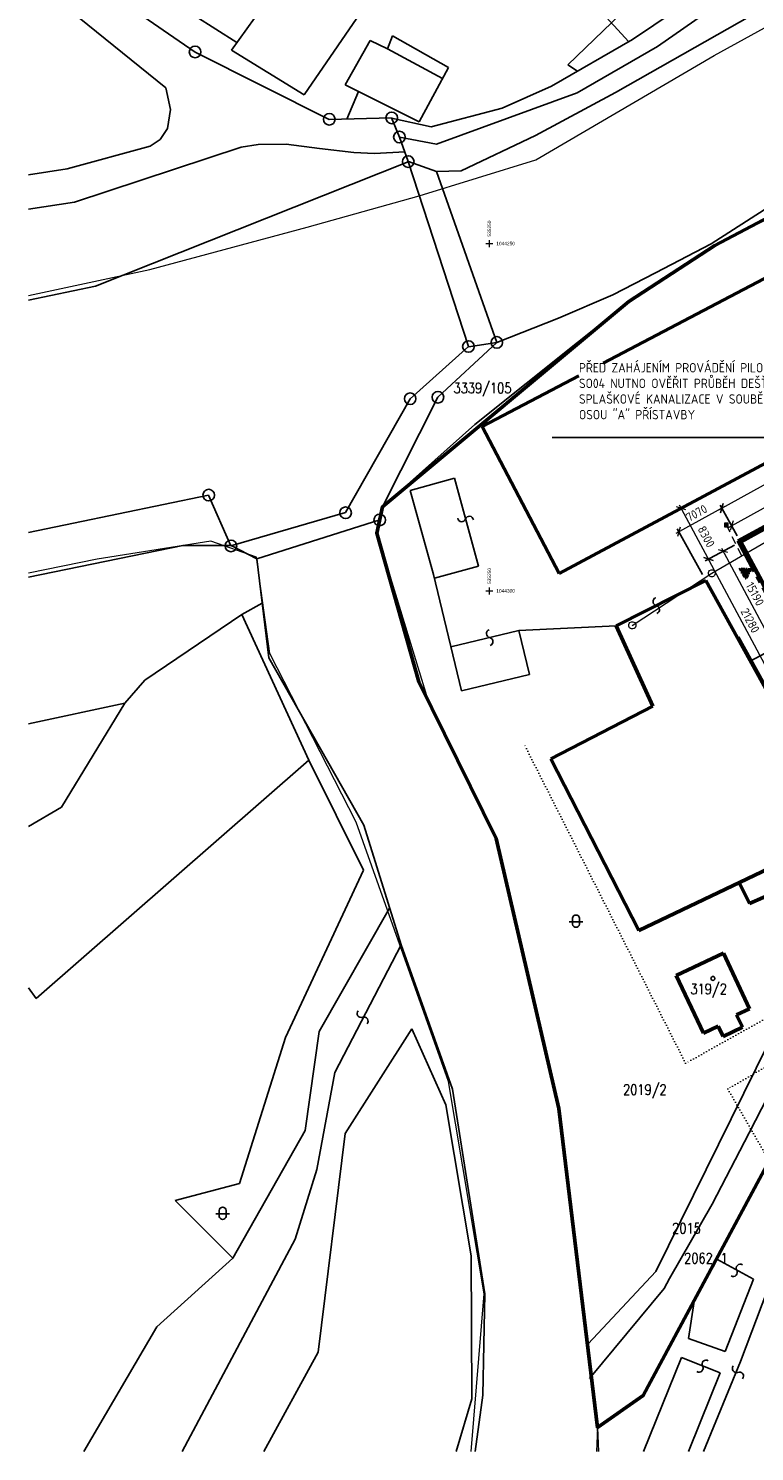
# Model space of a CAD drawing. Header units: millimetres. Extents: x 574189 to 1856771, y -1280639 to 333486.
# Tile 41 of 59: x 659497 to 764010, y 13254 to 218103. Entities that reach past the tile are written whole.
import ezdxf
from ezdxf import colors
from ezdxf.entities.mleader import LeaderData, LeaderLine
from ezdxf.enums import TextEntityAlignment as Align
from ezdxf.lldxf.tags import DXFTag
from ezdxf.math import Vec2, Vec3

# ---------------------------------------------------------------- set-up
doc = ezdxf.new("R2010")
doc.units = ezdxf.units.MM
for name, pattern in [('DASHDOT', [0.5, 0.25, -0.125, 0, -0.125]), ('DGN Style 2', [1864.39533, 1118.637198, -745.758132]), ('DOT2', [0.875, 0.125, -0.75]), ('I-PLYN', [760, 500, -80, 100, -80])]:
    doc.linetypes.add(name, pattern=pattern)
for name, color, linetype, lineweight in [('hranice stavajici', 3, 'DOT2', 15), ('IN_C_TENKA', 7, 'Continuous', 18), ('IN_KOTY', 4, 'Continuous', 13), ('IN_NS_TLUSTA', 1, 'Continuous', 60), ('OstKanDest', 32, '626B', 13), ('OstPlynNtl', 30, '633B', 13), ('Plyn', 7, 'Continuous', 30), ('Vrstva 1', 7, 'Continuous', 0), ('Vrstva 34', 7, 'Continuous', 0), ('Vrstva 39', 7, 'Continuous', 0)]:
    doc.layers.add(name, color=color, linetype=linetype, lineweight=lineweight)
for name, color, linetype in [('IN_MODUL_SYSTEM', 7, 'DASHDOT'), ('KATASTR', 251, 'Continuous'), ('popisy', 4, 'Continuous')]:
    doc.layers.add(name, color=color, linetype=linetype)
doc.styles.add('iso', font='isocp.shx')
doc.styles.add('Koty', font='romand.shx', dxfattribs={"width": 0.8})
doc.styles.get("Standard").update_dxf_attribs({"font": 'iso.shx'})
doc.styles.add('Style-cs_Working', font='cs_Working.shx')
doc.linetypes.add('626B', pattern='A,5,-2,5,-5.5,[150,stn.shx,S=0.1,R=0,X=0,Y=0],-5.5,5,-2', length=30)
doc.linetypes.add('633B', pattern='A,5,-2,5,-5.5,[155,stn.shx,S=0.1,R=0,X=0,Y=0],-5.5,5,-2', length=30)
tags = doc.linetypes.add('PLYN', pattern='A,12.7,-5.08,["GAS",Standard,S=2.54,R=0,X=-2.54,Y=-1.27],-6.35', length=24.13).pattern_tags.tags
tags[6] = DXFTag(74, 10)
doc.dimstyles.new('iso 500', dxfattribs={"dimtxt": 1250, "dimasz": 1000, "dimexe": 500, "dimexo": 1000, "dimgap": 500, "dimtad": 1, "dimdec": 0, "dimrnd": 10, "dimzin": 0, "dimtxsty": 'iso', "dimblk": 'OBLIQUE', "dimcen": 2.5, "dimdle": 500, "dimclrd": 256, "dimclre": 256, "dimclrt": 256, "dimadec": 0, "dimazin": 0, "dimtfac": 1, "dimtdec": 0, "dimtmove": 0, "dimatfit": 3, "dimfxl": 1, "dimlwd": -1, "dimarcsym": 0})

# ---------------------------------------------------------------- blocks, each defined once
blk = doc.blocks.new('Z620')
at = {"layer": 'Vrstva 34', "color": 32, "linetype": 'Continuous', "lineweight": 13}
for p, q in [((-0.5, 0.1), (-0.45, 0.25)), ((-0.5, -0.1), (-0.5, 0.1)), ((-0.45, 0.25), (-0.35, 0.4)), ((-0.35, 0.4), (-0.1, 0.5)), ((-0.1, 0.5), (0.1, 0.5)), ((0.1, 0.5), (0.35, 0.4)), ((0.35, 0.4), (0.45, 0.25)), ((0.45, 0.25), (0.5, 0.1)), ((0.5, 0.1), (0.5, -0.1)), ((-0.4, -0.35), (-0.5, -0.1)), ((-0.25, -0.45), (-0.4, -0.35)), ((-0.1, -0.5), (-0.25, -0.45)), ((0.1, -0.5), (-0.1, -0.5)), ((0.25, -0.45), (0.1, -0.5)), ((0.4, -0.35), (0.25, -0.45)), ((0.5, -0.1), (0.4, -0.35))]:
    blk.add_line(p, q, dxfattribs=at)
blk = doc.blocks.new('Z630')
at = {"layer": 'Vrstva 34', "color": 32, "linetype": 'Continuous', "lineweight": 0}
for p, q in [((-0.25, 0.25), (-0.25, -0.25)), ((0.25, 0.25), (-0.25, 0.25)), ((-0.25, 0.25), (-0.15, 0.15)), ((-0.15, 0.15), (0.15, 0.15)), ((0.15, 0.05), (-0.15, 0.05)), ((-0.15, 0.05), (-0.15, -0.05)), ((0.15, 0.15), (0.15, 0.05)), ((0.25, -0.25), (0.25, 0.25)), ((-0.25, -0.25), (0.25, -0.25)), ((-0.15, -0.05), (0.15, -0.05)), ((0.15, -0.15), (-0.15, -0.15)), ((0.15, -0.05), (0.15, -0.15))]:
    blk.add_line(p, q, dxfattribs=at)
blk = doc.blocks.new('_Oblique')
at = {"layer": 'popisy', "color": 0, "lineweight": -2}
blk.add_line((-0.5, -0.5), (0.5, 0.5), dxfattribs=at)
blk = doc.blocks.new('*D14')
at = {"layer": 'DEFPOINTS', "color": 0, "transparency": 16777216}
for p in [(811735, 177952), (814415, 173090), (761998, 144202)]:
    blk.add_point(p, dxfattribs=at)
at = {"layer": 'IN_KOTY', "lineweight": -2, "transparency": 16777216}
for p, q in [((813932, 173965), (811494, 178390)), ((761515, 145078), (759077, 149502))]:
    blk.add_line(p, q, dxfattribs=at)
at = {"layer": 'IN_KOTY', "transparency": 16777216}
blk.add_line((758881, 148823), (812173, 178193), dxfattribs=at)
at = {"layer": 'IN_KOTY', "transparency": 16777216, "xscale": 1000, "yscale": 1000, "zscale": 1000}
for p, rotation in [((811735, 177952), 28.85998199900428), ((759318, 149064), 208.8599819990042)]:
    blk.add_blockref('_Oblique', p, dxfattribs=dict(at, rotation=rotation))
at = {"layer": 'IN_KOTY', "transparency": 16777216, "insert": (782842, 163313), "char_height": 1250, "attachment_point": 5, "rotation": 28.85998, "style": 'iso'}
blk.add_mtext('59850', dxfattribs=at)
blk = doc.blocks.new('*D16')
at = {"layer": 'DEFPOINTS', "color": 0, "transparency": 16777216}
for p in [(753126, 145651), (761998, 144202), (756995, 138630)]:
    blk.add_point(p, dxfattribs=at)
at = {"layer": 'IN_KOTY', "transparency": 16777216}
blk.add_line((759756, 149305), (752688, 145410), dxfattribs=at)
at = {"layer": 'IN_KOTY', "lineweight": -2, "transparency": 16777216}
for p, q in [((761515, 145078), (759077, 149502)), ((756512, 139505), (752884, 146089))]:
    blk.add_line(p, q, dxfattribs=at)
at = {"layer": 'IN_KOTY', "transparency": 16777216, "xscale": 1000, "yscale": 1000, "zscale": 1000}
for p, rotation in [((759318, 149064), 28.85998199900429), ((753126, 145651), 208.8599819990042)]:
    blk.add_blockref('_Oblique', p, dxfattribs=dict(at, rotation=rotation))
at = {"layer": 'IN_KOTY', "transparency": 16777216, "insert": (755679, 148343), "char_height": 1250, "attachment_point": 5, "rotation": 28.85998, "style": 'iso'}
blk.add_mtext('7070', dxfattribs=at)
blk = doc.blocks.new('*D17')
at = {"layer": 'DEFPOINTS', "color": 0, "transparency": 16777216}
for p in [(761998, 144202), (757365, 141721), (772042, 125441)]:
    blk.add_point(p, dxfattribs=at)
at = {"layer": 'IN_KOTY', "lineweight": -2, "transparency": 16777216}
for p, q in [((761116, 143730), (756924, 141485)), ((771160, 124969), (766968, 122725))]:
    blk.add_line(p, q, dxfattribs=at)
at = {"layer": 'IN_KOTY', "transparency": 16777216}
blk.add_line((767644, 122520), (757129, 142162), dxfattribs=at)
at = {"layer": 'IN_KOTY', "transparency": 16777216, "xscale": 1000, "yscale": 1000, "zscale": 1000}
for p, rotation in [((757365, 141721), 118.1623736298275), ((767408, 122961), 298.1623736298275)]:
    blk.add_blockref('_Oblique', p, dxfattribs=dict(at, rotation=rotation))
at = {"layer": 'IN_KOTY', "transparency": 16777216, "insert": (763378, 132872), "char_height": 1250, "attachment_point": 5, "rotation": 298.16237, "style": 'iso'}
blk.add_mtext('21280', dxfattribs=at)
blk = doc.blocks.new('*D18')
at = {"layer": 'DEFPOINTS', "color": 0, "transparency": 16777216}
for p in [(761998, 144202), (766663, 129469), (769167, 130810)]:
    blk.add_point(p, dxfattribs=at)
at = {"layer": 'IN_KOTY', "lineweight": -2, "transparency": 16777216}
for p, q in [((761116, 143730), (759053, 142625)), ((768286, 130338), (766222, 129233))]:
    blk.add_line(p, q, dxfattribs=at)
at = {"layer": 'IN_KOTY', "transparency": 16777216}
blk.add_line((759258, 143302), (766899, 129029), dxfattribs=at)
at = {"layer": 'IN_KOTY', "transparency": 16777216, "xscale": 1000, "yscale": 1000, "zscale": 1000}
for p, rotation in [((759494, 142861), 118.1623736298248), ((766663, 129469), 298.1623736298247)]:
    blk.add_blockref('_Oblique', p, dxfattribs=dict(at, rotation=rotation))
at = {"layer": 'IN_KOTY', "transparency": 16777216, "insert": (764070, 136696), "char_height": 1250, "attachment_point": 5, "rotation": 298.16237, "style": 'iso'}
blk.add_mtext('15190', dxfattribs=at)
blk = doc.blocks.new('*D20')
at = {"layer": 'DEFPOINTS', "color": 0, "transparency": 16777216}
for p in [(757494, 151205), (753447, 149039), (761998, 144202)]:
    blk.add_point(p, dxfattribs=at)
at = {"layer": 'IN_KOTY', "lineweight": -2, "transparency": 16777216}
for p, q in [((756612, 150733), (753007, 148803)), ((761116, 143730), (756924, 141485))]:
    blk.add_line(p, q, dxfattribs=at)
at = {"layer": 'IN_KOTY', "transparency": 16777216}
blk.add_line((757601, 141281), (753211, 149480), dxfattribs=at)
at = {"layer": 'IN_KOTY', "transparency": 16777216, "xscale": 1000, "yscale": 1000, "zscale": 1000}
for p, rotation in [((753447, 149039), 118.1623736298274), ((757365, 141721), 298.1623736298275)]:
    blk.add_blockref('_Oblique', p, dxfattribs=dict(at, rotation=rotation))
at = {"layer": 'IN_KOTY', "transparency": 16777216, "insert": (757059, 144955), "char_height": 1250, "attachment_point": 5, "rotation": 298.16237, "style": 'iso'}
blk.add_mtext('8300', dxfattribs=at)
blk = doc.blocks.new('*D38')
at = {"layer": 'DEFPOINTS', "color": 0, "transparency": 16777216}
for p in [(785637, 160260), (786918, 157936), (761998, 144202)]:
    blk.add_point(p, dxfattribs=at)
at = {"layer": 'IN_KOTY', "transparency": 16777216}
blk.add_line((760279, 146285), (786075, 160502), dxfattribs=at)
at = {"layer": 'IN_KOTY', "lineweight": -2, "transparency": 16777216}
for p, q in [((786435, 158811), (785395, 160698)), ((761515, 145078), (760476, 146965))]:
    blk.add_line(p, q, dxfattribs=at)
at = {"layer": 'IN_KOTY', "transparency": 16777216, "xscale": 1000, "yscale": 1000, "zscale": 1000}
for p, rotation in [((785637, 160260), 28.85998199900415), ((760717, 146527), 208.8599819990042)]:
    blk.add_blockref('_Oblique', p, dxfattribs=dict(at, rotation=rotation))
at = {"layer": 'IN_KOTY', "transparency": 16777216, "insert": (772634, 154379), "char_height": 1250, "attachment_point": 5, "rotation": 28.85998, "style": 'iso'}
blk.add_mtext('26650', dxfattribs=at)

msp = doc.modelspace()

# ---------------------------------------------------------------- hatches: boundary and pattern name
at = {"layer": 'IN_MODUL_SYSTEM', "ltscale": 2000}
h = msp.add_hatch(color=256, dxfattribs=at)
h.dxf.hatch_style = 1
h.paths.add_polyline_path([(763596.5, 140311.6), (761779.3, 140418.2), (762743.4, 138703.6)])

# ---------------------------------------------------------------- linework, layer by layer
at = {"layer": 'IN_C_TENKA', "color": 152}
for points in [[(659496.7, 179671.1), (676988.1, 183383.3), (699594.6, 189515.4), (715742.2, 194033.8), (732535.7, 199197.6), (758210.3, 214205.1), (779525.1, 225985.1), (816634.4, 247080.5), (843165.5, 262417), (871777.5, 276713.6), (879320.6, 279573), (892586.2, 280092.8), (910533.7, 281132.6), (932903.1, 279573), (963075.7, 274634.1), (1007027.8, 270716.7), (1037813.6, 272025.8), (1057348.4, 273337.1)], [(1057348.4, 236577.6), (1046760.5, 236192.8), (1014519.8, 237725.1), (982419.6, 240665.7), (966102, 243071.7), (946039.4, 247616.2), (932493, 249534.3), (917437.6, 250481.2), (899750.1, 248692.6), (883957.7, 245957), (859144.3, 240125.3), (827917.3, 223642.9), (799932.1, 208871.6), (758273.7, 186883.3), (745936.9, 178808.4), (734921.7, 169632.7), (710468.3, 149263.3), (709639.9, 145444.1), (716976.2, 121475.2), (727014.2, 101072.3), (735840.2, 62647.6), (740053.4, 28771.2), (741413.2, 16731), (741254.4, 13253.8)], [(723240.7, 13253.8), (725070, 35974), (719977.4, 66509.7), (706680, 103831.2), (694231.4, 128146.6), (692335, 141986.6), (685736, 144280.4), (669381.9, 141699.8), (659496.7, 139676.5)]]:
    msp.add_lwpolyline(points, dxfattribs=at)
at = {"layer": 'IN_C_TENKA', "color": 165, "lineweight": 50}
msp.add_lwpolyline([(766136.3, 55091.1), (747987.6, 21319.7), (741413.2, 16731), (735840.2, 62647.6), (726799.3, 101509.1), (715704.9, 124059.2), (709639.9, 145444.1), (710468.3, 149263.3), (745936.9, 178808.4), (758273.7, 186883.3), (859144.3, 240125.3)], dxfattribs=at)
at = {"layer": 'IN_C_TENKA', "color": 3, "linetype": 'DOT2', "lineweight": 20, "ltscale": 500}
for points in [[(805840.2, 110005.7), (784248.8, 98066.4), (781160.5, 90556.3), (780028.1, 83663.4), (754085.9, 69157.6), (730923.2, 114938.4)], [(806225.3, 92284.3), (760159.7, 65454), (766136.3, 55091.1)]]:
    msp.add_lwpolyline(points, dxfattribs=at)
at = {"layer": 'IN_MODUL_SYSTEM', "ltscale": 2000}
for p, q in [((761779.3, 140418.2), (762743.4, 138703.6)), ((763596.5, 140311.6), (761779.3, 140418.2)), ((763596.5, 140311.6), (762743.4, 138703.6))]:
    msp.add_line(p, q, dxfattribs=at)
at = {"layer": 'IN_NS_TLUSTA'}
msp.add_lwpolyline([(761998.1, 144201.8), (769167.3, 130810.1), (772041.6, 125441.1), (782479.9, 131029.2), (797247, 138934.8), (792390.4, 148006.6), (812872.7, 158973.5), (811649.9, 161289), (818845.3, 165141), (814414.8, 173089.7)], close=True, dxfattribs=at)
at = {"layer": 'KATASTR'}
for p, q in [((745918, 216185.3), (689251.1, 277978.7)), ((797397.2, 248571.1), (750050.6, 215520.9)), ((746453.9, 216492.2), (785744.1, 243388.4)), ((797397.2, 239254.4), (743984.2, 208872.6)), ((704549.6, 237138.5), (688710.4, 214973)), ((699180, 208548.5), (714241.6, 230483.6)), ((737154.4, 212852), (752374.3, 227590.9)), ((659496.7, 225537.2), (679269.3, 209567.5)), ((683476.5, 214673.5), (673635.1, 221480.1)), ((689498.4, 216075.8), (680445, 221856.4)), ((705071.6, 209973.3), (708663.5, 216354.6)), ((708663.5, 216354.6), (711172.1, 215158.1)), ((711172.1, 215158.1), (711913.2, 217038.3)), ((711172.1, 215158.1), (719087.2, 210880)), ((711913.2, 217038.3), (719952.1, 212480.2)), ((734797.8, 209817.3), (746453.9, 216492.2)), ((750050.6, 215520.9), (738464.9, 208835.6)), ((702803, 205003.2), (683476.5, 214673.5)), ((688710.4, 214973), (699180, 208548.5)), ((719952.1, 212480.2), (715733.1, 204674.5)), ((738539, 211959.7), (737154.4, 212852)), ((679269.3, 209567.5), (679927, 206449.4)), ((707013.6, 209042.3), (705071.6, 209973.3)), ((705330.7, 205067.8), (707013.6, 209042.3)), ((715733.1, 204674.5), (707013.6, 209042.3)), ((727660.1, 206610.7), (734797.8, 209817.3)), ((738464.9, 208835.6), (718230.5, 201440.8)), ((743984.2, 208872.6), (732463, 202709.6)), ((679927, 206449.4), (679528.4, 203709.9)), ((711755.4, 205232), (702803, 205003.2)), ((712895.2, 202472.7), (711755.4, 205232)), ((717444.7, 203927.6), (711755.4, 205176.5)), ((717444.7, 203927.6), (727660.1, 206610.7)), ((679528.4, 203709.9), (678442.3, 202125.8)), ((677007.8, 201139.1), (665062.5, 197911.5)), ((666108.6, 193089.3), (690118.6, 201009.8)), ((678442.3, 202125.8), (677007.8, 201139.1)), ((690118.6, 201009.8), (692579.5, 201418.2)), ((692579.5, 201418.2), (696574.2, 201458)), ((696574.2, 201458), (701401.1, 200845.6)), ((701401.1, 200845.6), (706337.6, 200232.9)), ((714160.4, 198939.6), (712895.2, 202472.7)), ((718230.5, 201440.8), (712906, 202459.5)), ((732463, 202709.6), (721774.3, 197600)), ((714160.4, 198916.1), (669137.1, 180995)), ((706337.6, 200232.9), (709306.4, 200123.1)), ((709306.4, 200123.1), (713690.2, 200332.4)), ((722838.8, 172332.6), (714160.4, 198939.6)), ((718227.3, 197515.6), (714176.4, 198955.5)), ((665062.5, 197911.5), (659496.7, 197013.1)), ((721774.3, 197600), (718227.3, 197515.6)), ((718227.3, 197515.6), (726917.6, 172904.5)), ((774641.9, 197988.8), (757761, 187080.8)), ((758273.7, 186883.3), (774879.1, 195256.7)), ((659496.7, 192088.5), (666108.6, 193089.3)), ((745936.9, 178808.4), (758273.7, 186883.3)), ((757761, 187080.8), (749774.2, 182937.8)), ((749774.2, 182937.8), (743607.3, 179738.9)), ((669137.1, 180995), (659496.7, 178970.4)), ((723728.8, 161072.4), (745936.9, 178808.4)), ((743607.3, 179738.9), (735769.6, 176410.4)), ((735769.6, 176410.4), (726917.6, 172904.5)), ((714439.3, 164807.6), (722838.8, 172332.6)), ((718444.7, 165017.9), (726917.6, 172904.5)), ((726917.6, 172904.5), (722827.9, 172295.9)), ((705132.3, 148411.2), (714439.3, 164807.6)), ((710468.3, 149263.3), (718444.7, 165017.9)), ((710468.3, 149263.3), (723728.8, 161072.4)), ((714454.7, 151606.1), (720804.1, 153350.2)), ((714454.7, 151606.1), (717781, 139496.6)), ((720804.1, 153350.2), (724275.5, 140712.5)), ((659496.7, 145545.7), (685414.4, 150929.8)), ((685414.4, 150929.8), (688624.3, 143639.2)), ((688624.3, 143639.2), (705132.3, 148411.2)), ((709639.9, 145444.1), (710468.3, 149263.3)), ((710054.1, 147353.7), (692364.2, 141773.8)), ((715704.9, 124059.2), (709639.9, 145444.1)), ((681710, 143689.8), (659496.7, 139102)), ((688665.8, 143673.1), (681710, 143689.8)), ((692364.2, 141773.8), (688665.8, 143673.1)), ((692364.2, 141773.8), (694101.5, 127483.2)), ((717781, 139496.6), (721823.5, 122756.3)), ((724275.5, 140712.5), (717926.1, 138968.4)), ((744086.1, 132099.6), (756995.1, 138629.5)), ((756995.1, 138629.5), (763388.4, 127045.3)), ((690192.1, 133747.3), (693141.7, 135378.4)), ((676254.7, 124272.5), (690192.1, 133747.3)), ((699843.8, 112789.9), (690192.1, 133747.3)), ((730084.8, 131435.6), (720298.3, 129072.3)), ((730084.8, 131435.6), (744086.1, 132099.6)), ((731610, 125119.5), (730084.8, 131435.6)), ((763388.4, 127045.3), (771265.6, 131220.3)), ((694101.5, 127483.2), (707780.6, 103411.8)), ((721823.5, 122756.3), (731610, 125119.5)), ((673384.5, 120987.6), (676254.7, 124272.5)), ((726799.3, 101509.1), (715704.9, 124059.2)), ((673384.5, 120987.6), (659496.7, 117988.5)), ((664256.3, 106009.9), (673384.5, 120987.6)), ((699843.8, 112789.9), (660617.4, 78458.4)), ((707740.6, 96943.1), (699843.8, 112789.9)), ((659496.7, 103236.3), (664256.3, 106009.9)), ((707780.6, 103411.8), (713133.3, 86175.5)), ((735840.2, 62647.6), (726799.3, 101509.1)), ((696510.4, 72858.6), (707740.6, 96943.1)), ((711487.8, 91474.2), (701345, 73708.6)), ((703604.8, 67791.9), (713133.3, 86175.5)), ((713133.3, 86175.5), (720530.8, 65429.3)), ((660617.4, 78458.4), (659496.7, 79999.3)), ((774150.8, 80380.6), (763219.1, 59145.6)), ((714687.1, 74079.7), (705065.3, 59029.3)), ((719587.6, 63150.2), (714687.1, 74079.7)), ((689883.3, 51853.1), (696510.4, 72858.6)), ((701345, 73708.6), (699323.4, 59470.3)), ((749779.2, 39153.3), (766075.3, 72147.2)), ((701023.8, 53844.1), (703604.8, 67791.9)), ((720530.8, 65429.3), (725172.5, 35951.4)), ((723205.3, 41430), (719587.6, 63150.2)), ((740053.4, 28771.2), (735840.2, 62647.6)), ((699323.4, 59470.3), (688926.6, 41095.3)), ((705065.3, 59029.3), (701215, 27572.6)), ((763219.1, 59145.6), (757913.1, 48838.7)), ((697869.2, 43813.2), (701023.8, 53844.1)), ((680603.4, 49386.6), (689883.3, 51853.1)), ((747987.6, 21319.7), (764161.5, 51299.6)), ((688926.6, 41095.3), (680603.4, 49386.6)), ((757913.1, 48838.7), (751762.6, 38146.2)), ((681618, 13253.8), (697869.2, 43813.2)), ((688926.6, 41095.3), (677952.1, 31186.3)), ((723323.9, 20850.5), (723205.3, 41430)), ((740053.4, 28771.2), (749779.2, 39153.3)), ((763857.6, 38081.9), (758569.7, 40934.7)), ((751762.6, 38146.2), (751006.2, 36723.7)), ((759769.5, 27668.4), (763857.6, 38081.9)), ((725172.5, 35951.4), (724882.1, 21360.8)), ((751006.2, 36723.7), (740238.7, 23762.3)), ((755299.6, 34873.1), (754512.2, 29515.5)), ((761979.4, 26197.8), (765944.1, 36604.5)), ((677952.1, 31186.3), (667489.2, 13253.8)), ((740619.4, 24220.5), (740053.4, 28771.2)), ((754512.2, 29515.5), (759769.5, 27668.4)), ((701215, 27572.6), (693376.2, 13253.8)), ((748038.7, 13253.8), (753481.2, 26795)), ((753481.2, 26795), (759039.7, 24560.9)), ((756668, 13253.8), (761979.4, 26197.8)), ((741413.2, 16731), (740619.4, 24220.5)), ((759039.7, 24560.9), (756171.9, 17425.6)), ((721068.8, 13253.8), (723323.9, 20850.5)), ((724882.1, 21360.8), (723798.7, 13253.8)), ((741413.2, 16731), (747987.6, 21319.7)), ((741552.5, 13253.8), (741413.2, 16731)), ((756171.9, 17425.6), (754495.1, 13253.8))]:
    msp.add_line(p, q, dxfattribs=at)
at = {"layer": 'KATASTR', "color": 7, "lineweight": 50}
for p, q in [((797397.2, 198855.6), (742222, 169940.5)), ((735902.3, 139657.3), (812616.6, 180726.3)), ((738736, 168113.6), (724808.7, 160814.9)), ((724808.7, 160814.9), (735902.3, 139657.3)), ((756995.1, 138629.5), (744086.1, 132099.6)), ((766107.3, 122118.7), (756995.1, 138629.5)), ((744086.1, 132099.6), (749361.3, 120529.9)), ((749361.3, 120529.9), (734674.4, 112947)), ((734674.4, 112947), (747364.3, 88277.8)), ((747364.3, 88277.8), (772128.8, 100102)), ((777200, 98299.9), (763270.9, 92137.6)), ((763270.9, 92137.6), (761818.7, 95179.2)), ((752730.4, 81785.4), (759538.1, 84991.6)), ((759538.1, 84991.6), (763302.9, 76997.6)), ((756649.9, 73463.1), (752730.4, 81785.4)), ((763302.9, 76997.6), (761418.3, 76110.1)), ((761418.3, 76110.1), (762257.1, 74329.1)), ((758792.1, 74472), (756649.9, 73463.1)), ((759476.2, 73019.5), (758792.1, 74472)), ((762257.1, 74329.1), (759476.2, 73019.5))]:
    msp.add_line(p, q, dxfattribs=at)
at = {"layer": 'KATASTR'}
for points in [[(723545.4, 147394.5, 0.7743875), (722413.2, 147492, -0.78129221), (721281.9, 147589.4)], [(749937.2, 133891.8, 0.7743875), (749871.9, 135026.3, -0.78129221), (749806.6, 136159.9)], [(725952.6, 129287.5, 0.7743875), (725887.3, 130421.9, -0.78129221), (725822, 131555.5)], [(737815.1, 90015.1, -0.9407376), (738812, 90015.1), (738812, 89145.7, -0.87642233), (737815.1, 89154.6), (737815.1, 90015.1)], [(708228.4, 74824.7, 0.7743875), (707593.2, 75767, -0.78129221), (706958.5, 76708.5)], [(686954.5, 47965.4, -0.9407376), (687951.4, 47965.4), (687951.4, 47096, -0.87642233), (686954.5, 47104.9), (686954.5, 47965.4)], [(760646.6, 38540.3, 0.7743875), (761452, 39342, -0.78129221), (762256.7, 40143.1)], [(757353.3, 26332.5, 0.7743875), (756528.9, 25550.4, -0.78129221), (755705.1, 24768.9)], [(762293.8, 23733.6, 0.7743875), (761623.8, 24651.4, -0.78129221), (760954.4, 25568.5)]]:
    msp.add_lwpolyline(points, format="xyb", dxfattribs=at)
for points in [[(737316.3, 89516.9), (739310.2, 89516.9)], [(686455.8, 47467.2), (688449.6, 47467.2)]]:
    msp.add_lwpolyline(points, dxfattribs=at)
for centre, radius in [((683481.6, 214726.4), 833.4), ((702803, 205026.7), 833.4), ((711779, 205232), 833.4), ((712895.2, 202472.7), 833.4), ((714160.4, 198939.6), 833.4), ((722827.9, 172319.4), 833.4), ((726917.6, 172904.5), 833.4), ((714439.3, 164807.6), 833.4), ((718444.7, 165017.9), 833.4), ((685437.9, 150929.8), 833.4), ((705150.3, 148389.5), 833.4), ((710054.1, 147353.7), 833.4), ((688642.3, 143617.4), 833.4), ((758017.8, 81349.2), 285.6)]:
    msp.add_circle(centre, radius, dxfattribs=at)
at = {"layer": 'OstKanDest', "ltscale": 500}
for p, q in [((757862.2, 139685.5), (789426.2, 158068.5)), ((746412.2, 132184.5), (757862.2, 139685.5))]:
    msp.add_line(p, q, dxfattribs=at)
at = {"layer": 'OstPlynNtl', "linetype": 'PLYN', "ltscale": 300}
msp.add_line((766369.9, 122263.6), (761813.9, 130519.1), dxfattribs=at)
at = {"layer": 'Plyn', "color": 20, "linetype": 'I-PLYN', "lineweight": 50, "ltscale": 10}
for p, q in [((761627.2, 144333.9), (771938, 150067.1)), ((761612.1, 144325.5), (771771.9, 125290.1))]:
    msp.add_line(p, q, dxfattribs=at)
at = {"layer": 'Vrstva 1', "color": 3, "linetype": 'Continuous', "lineweight": 0}
for p, q in [((725333.2, 187142.5), (726333.2, 187142.5)), ((725833.2, 187642.5), (725833.2, 186642.5)), ((725833.2, 137642.5), (725833.2, 136642.5)), ((725333.2, 137142.5), (726333.2, 137142.5))]:
    msp.add_line(p, q, dxfattribs=at)
at = {"layer": 'Vrstva 34', "color": 32, "linetype": 'DGN Style 2', "lineweight": 13}
msp.add_line((759945.2, 146631.5), (762085.2, 142251.5), dxfattribs=at)

# ---------------------------------------------------------------- block references
at = {"layer": 'Vrstva 34', "color": 32, "linetype": 'Continuous', "lineweight": 13, "xscale": 1000, "yscale": 1000, "zscale": 1000}
for name, p in [('Z630', (759945.2, 146631.5)), ('Z620', (757862.2, 139685.5)), ('Z620', (746412.2, 132184.5))]:
    msp.add_blockref(name, p, dxfattribs=at)

# ---------------------------------------------------------------- texts
at = {"layer": 'KATASTR', "char_height": 1500, "width": 486.766, "attachment_point": 1, "style": 'Koty'}
for s, insert in [('3339/105', (720686.7, 167104.7)), ('319/2', (754777.2, 80579.1)), ('2019/2', (745091.7, 66095)), ('2015', (752150.3, 46128)), ('2062/1', (753882.8, 41832))]:
    msp.add_mtext(s, dxfattribs=dict(at, insert=insert))
at = {"layer": 'Vrstva 39', "color": 2, "linetype": 'Continuous', "lineweight": 0, "style": 'Style-cs_Working'}
for p in [(725833.2, 188142.5), (725833.2, 138142.5)]:
    msp.add_text('535250', height=500, rotation=90, dxfattribs=at).set_placement(p, align=Align.MIDDLE_LEFT)
for s, p in [('1044250', (726833.2, 187142.5)), ('1044300', (726833.2, 137142.5))]:
    msp.add_text(s, height=500, dxfattribs=at).set_placement(p, align=Align.MIDDLE_LEFT)

# ---------------------------------------------------------------- dimensions: what is measured, and where the dimension line sits
at = {"layer": 'IN_KOTY'}
dim = msp.add_linear_dim(base=(811735.2, 177951.8), p1=(761998.1, 144201.8), p2=(814414.8, 173089.7), angle=28.859982, dimstyle='iso 500', dxfattribs=at)
dim.commit()
dim.dimension.update_dxf_attribs({"geometry": '*D14', "text_midpoint": (783385.2, 162327.5), "dimtype": 161})
dim = msp.add_aligned_dim(p1=(761998.1, 144201.8), p2=(786918, 157935.6), distance=2654.5, text='26650', dimstyle='iso 500', dxfattribs=at)
dim.commit()
dim.dimension.update_dxf_attribs({"geometry": '*D38', "text_midpoint": (772633.7, 154378.9)})
dim = msp.add_linear_dim(base=(753125.5, 145650.9), p1=(761998.1, 144201.8), p2=(756995.1, 138629.5), angle=208.859982, dimstyle='iso 500', override={"dimtmove": 1}, dxfattribs=at)
dim.commit()
dim.dimension.update_dxf_attribs({"geometry": '*D16', "text_midpoint": (755679, 148342.7)})
dim = msp.add_linear_dim(base=(753447.4, 149038.8), p1=(761998.1, 144201.8), p2=(757493.6, 151205), angle=298.162374, dimstyle='iso 500', override={"dimtmove": 1}, dxfattribs=at)
dim.commit()
dim.dimension.update_dxf_attribs({"geometry": '*D20', "text_midpoint": (756067.6, 144424.3), "dimtype": 160})
for p1, p2, distance, picture, middle in [((772041.6, 125441.1), (761998.1, 144201.8), 5255.5, '*D17', (763378.5, 132872)), ((761998.1, 144201.8), (769167.3, 130810.1), -2840.8, '*D18', (764070, 136696.1))]:
    dim = msp.add_aligned_dim(p1=p1, p2=p2, distance=distance, dimstyle='iso 500', dxfattribs=at)
    dim.commit()
    dim.dimension.update_dxf_attribs({"geometry": picture, "text_midpoint": middle})

# ---------------------------------------------------------------- leaders
at = {"layer": 'hranice stavajici'}
ml = msp.add_multileader_mtext('Standard', dxfattribs=at)
ml.set_content('{\\H0.75x;PŘED ZAHÁJENÍM PROVÁDĚNÍ PILOT OBJEKTU SO04 NUTNO OVĚŘIT PRŮBĚH DEŠŤOVÉ A SPLAŠKOVÉ KANALIZACE V SOUBĚHU S OSOU "A" PŘÍSTAVBY}', color=256, style='iso')
ml.set_leader_properties()
ml.build(insert=Vec2(0, 0))
ml.multileader.update_dxf_attribs({"text_left_attachment_type": 5, "text_right_attachment_type": 5, "arrow_head_size": 1800})
ctx = ml.context
ctx.base_point, ctx.char_height, ctx.arrow_head_size, ctx.plane_origin = Vec3(738734, 159230.5), 1800, 1800, Vec3(721933.2, 139950)
ctx.left_attachment, ctx.right_attachment = 5, 5
notes = []
notes.append((ctx, [(0, (1, 1, 0), (770214.5, 159230.5), (-1, 0), 8, [(0, [(781807.7, 153631.4)], 0, [])])]))
ctx.mtext.insert, ctx.mtext.width, ctx.mtext.defined_height, ctx.mtext.flow_direction = Vec3(738736, 169940.5), 34973.794, 23332.2, 5
for ctx, leaders in notes:
    for number, flags, end, landing, length, lines in leaders:
        leader = LeaderData()
        leader.index, (leader.has_last_leader_line, leader.has_dogleg_vector, leader.attachment_direction) = number, flags
        leader.last_leader_point, leader.dogleg_vector, leader.dogleg_length = Vec3(end), Vec3(landing), length
        for number, points, colour, breaks in lines:
            line = LeaderLine()
            line.index, line.vertices, line.color, line.breaks = number, Vec3.list(points), colors.encode_raw_color(colour), breaks
            leader.lines.append(line)
        ctx.leaders.append(leader)

doc.saveas('drawing.dxf')
